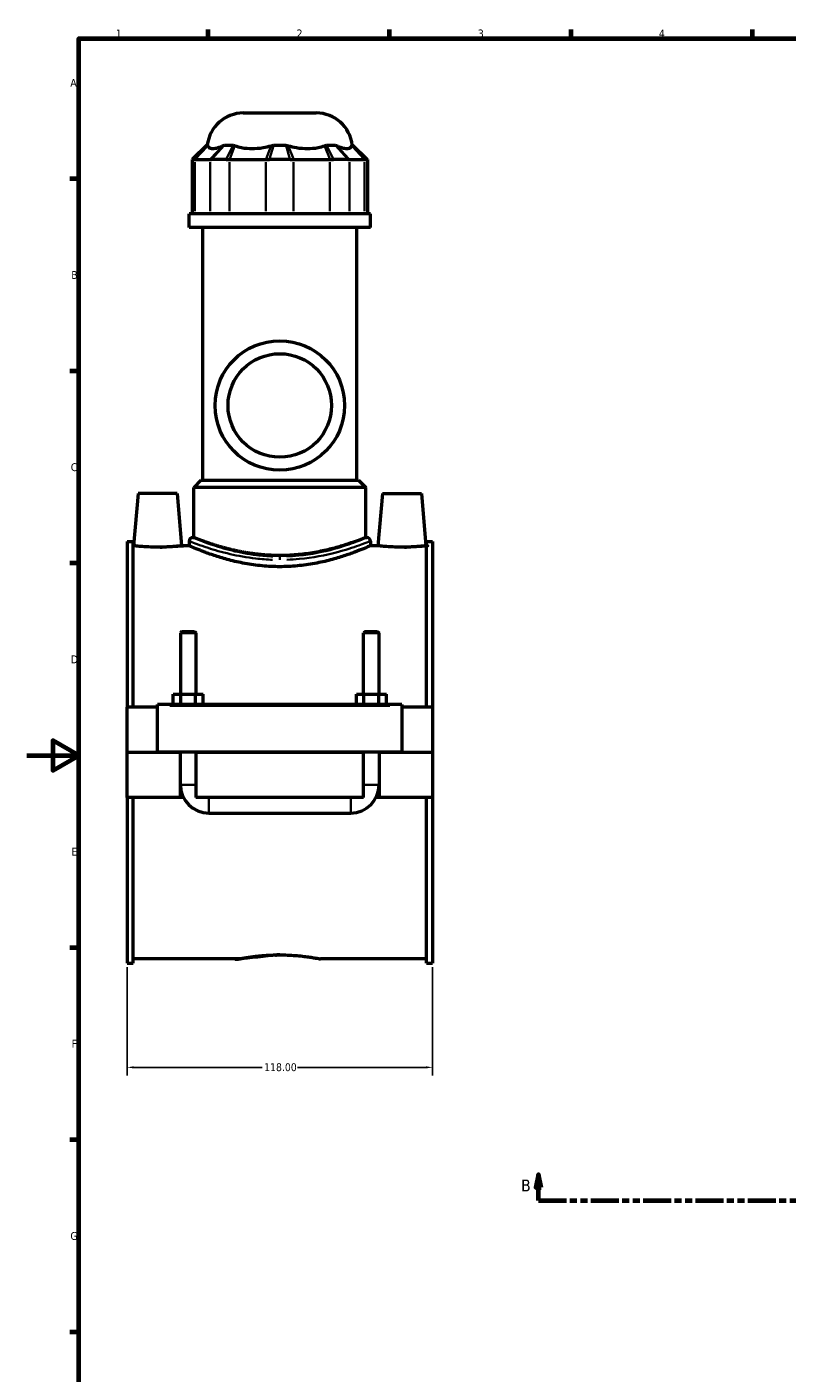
# Model space of a CAD drawing. Header units: millimetres. Extents: x 0 to 898, y -421 to 995.
# Tile 3 of 6: x 0 to 294, y 58 to 578. Entities that reach past the tile are written whole.
import ezdxf

# ---------------------------------------------------------------- set-up
doc = ezdxf.new("R2010")
doc.units = ezdxf.units.MM
doc.linetypes.add('DOUBLE_DASH_CHAIN', pattern=[1.2403, 0.6614, -0.0827, 0.1654, -0.0827, 0.1654, -0.0827])
for name, color, linetype, lineweight in [('Border (ANSI)', 7, 'Continuous', 70), ('Dimension (ANSI)', 7, 'Continuous', 25), ('Section Line (ANSI)', 7, 'DOUBLE_DASH_CHAIN', 70), ('Visible (ANSI)', 7, 'Continuous', 50), ('Visible Narrow (ANSI)', 7, 'Continuous', 35)]:
    doc.layers.add(name, color=color, linetype=linetype, lineweight=lineweight)
doc.styles.add('Label Text (ANSI)', font='tahoma.ttf')
doc.styles.add('Note Text (ANSI)', font='tahoma.ttf')
doc.dimstyles.new('Default - mm (ANSI)', dxfattribs={"dimtxt": 3.04800009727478, "dimasz": 2.5, "dimexe": 3.174999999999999, "dimexo": 1.600199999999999, "dimgap": 0.8, "dimtad": 0, "dimtoh": 1, "dimrnd": 1e-08, "dimzin": 4, "dimdsep": 46, "dimtxsty": 'Note Text (ANSI)', "dimcen": 0.09, "dimdle": 10, "dimclrd": 256, "dimclre": 256, "dimclrt": 230, "dimadec": 1, "dimazin": 1, "dimtfac": 1, "dimtofl": 0, "dimtmove": 0, "dimatfit": 3, "dimfxl": 1, "dimtolj": 1, "dimtzin": 4, "dimlwd": -1, "dimlwe": -1, "dimarcsym": 0})

# ---------------------------------------------------------------- blocks, each defined once
blk = doc.blocks.new('Borders Default Border')
at = {"layer": 'Border (ANSI)'}
for p, q in [((70.08333206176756, 574.000015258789), (70.08333206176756, 577.4480056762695)), ((140.1666641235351, 574.000015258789), (140.1666641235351, 577.4480056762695)), ((210.2499961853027, 574.000015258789), (210.2499961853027, 577.4480056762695)), ((280.3333282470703, 574.000015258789), (280.3333282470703, 577.4480056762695)), ((20, 519.7499847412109), (16.55200004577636, 519.7499847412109)), ((20, 445.4999923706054), (16.55200004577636, 445.4999923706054)), ((20, 371.25), (16.55200004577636, 371.25)), ((20, 222.7499961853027), (16.55200004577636, 222.7499961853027)), ((20, 148.5000038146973), (16.55200004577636, 148.5000038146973)), ((20, 74.25000190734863), (16.55200004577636, 74.25000190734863))]:
    blk.add_line(p, q, dxfattribs=at)
at = {"layer": 'Border (ANSI)', "flags": 128}
for points in [[(20, 20), (20, 574.000015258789), (820.999984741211, 574.000015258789), (820.999984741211, 20), (20, 20)], [(0, 297.0000076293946), (20, 297.0000076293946), (10, 302.773494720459), (10, 291.2265014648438), (20, 297.0000076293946)]]:
    blk.add_lwpolyline(points, dxfattribs=at)
at = {"layer": 'Border (ANSI)', "color": 230, "true_color": 0xff0080, "char_height": 3.048000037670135, "attachment_point": 7, "style": 'Note Text (ANSI)'}
for s, insert in [('1', (34.3540311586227, 574.3999999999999)), ('2', (104.2008390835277, 574.3999999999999)), ('3', (174.2597883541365, 574.3357795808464)), ('4', (244.2285165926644, 574.3999999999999)), ('A', (16.77949436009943, 555.3509999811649)), ('B', (17.14579267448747, 481.1009999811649)), ('C', (16.95163907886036, 406.7966596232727)), ('D', (16.95930643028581, 332.600999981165)), ('E', (17.20507306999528, 258.350999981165)), ('F', (17.28781862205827, 184.100999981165)), ('G', (16.81084813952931, 109.7917195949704))]:
    blk.add_mtext(s, dxfattribs=dict(at, insert=insert))
blk = doc.blocks.new('2dTransSection0')
at = {"layer": 'Section Line (ANSI)', "linetype": 'Continuous'}
for p, q in [((197.7109809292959, 135.1005223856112), (196.7109809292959, 130.1005223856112)), ((196.7109809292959, 130.1005223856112), (198.7109809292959, 130.1005223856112)), ((197.7109809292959, 130.1005223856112), (197.7109809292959, 135.1005223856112)), ((198.7109809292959, 130.1005223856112), (197.7109809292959, 135.1005223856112)), ((197.7109809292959, 125.1005223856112), (197.7109809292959, 130.1005223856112)), ((572.3048552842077, 135.1005223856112), (571.3048552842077, 130.1005223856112)), ((571.3048552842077, 130.1005223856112), (573.3048552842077, 130.1005223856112)), ((572.3048552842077, 130.1005223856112), (572.3048552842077, 135.1005223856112)), ((573.3048552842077, 130.1005223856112), (572.3048552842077, 135.1005223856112)), ((572.3048552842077, 125.1005223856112), (572.3048552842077, 130.1005223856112)), ((197.7109809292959, 125.1005223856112), (208.3305743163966, 125.1005223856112)), ((561.6852618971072, 125.1005223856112), (572.3048552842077, 125.1005223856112))]:
    blk.add_line(p, q, dxfattribs=at)
at = {"layer": 'Section Line (ANSI)', "linetype": 'DOUBLE_DASH_CHAIN', "ltscale": 16.30314636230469}
blk.add_line((197.7109809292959, 125.1005223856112), (572.3048552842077, 125.1005223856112), dxfattribs=at)
at = {"layer": 'Section Line (ANSI)', "linetype": 'Continuous', "flags": 128}
for points in [[(198.7109825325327, 130.1005223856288), (197.7109787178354, 135.1005223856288), (196.7109749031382, 130.1005223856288), (198.7109825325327, 130.1005223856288)], [(573.304850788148, 130.1005223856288), (572.3048565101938, 135.1005223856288), (571.3048526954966, 130.1005223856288), (573.304850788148, 130.1005223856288)]]:
    blk.add_lwpolyline(points, dxfattribs=at)
at = {"layer": 'Section Line (ANSI)'}
for points in [[(198.7109825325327, 130.1005223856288), (197.7109787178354, 135.1005223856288), (196.7109749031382, 130.1005223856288), (198.7109825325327, 130.1005223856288)], [(573.304850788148, 130.1005223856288), (572.3048565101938, 135.1005223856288), (571.3048526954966, 130.1005223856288), (573.304850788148, 130.1005223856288)]]:
    blk.add_solid(points, dxfattribs=at)
at = {"layer": 'Section Line (ANSI)', "char_height": 4.571999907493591, "attachment_point": 7, "style": 'Label Text (ANSI)'}
for insert in [(190.9631579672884, 128.6005223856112), (576.2620564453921, 128.6005223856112)]:
    blk.add_mtext('B', dxfattribs=dict(at, insert=insert))
blk = doc.blocks.new('*D8')
at = {"layer": 'Defpoints', "color": 0, "transparency": 16777216}
for p in [(38.71529711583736, 216.8093716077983), (156.7152971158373, 216.8093716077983), (156.7152971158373, 176.5039049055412)]:
    blk.add_point(p, dxfattribs=at)
at = {"layer": 'Dimension (ANSI)', "transparency": 16777216}
for p, q in [((38.71529711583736, 215.2091716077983), (38.71529711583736, 173.3289049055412)), ((156.7152971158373, 215.2091716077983), (156.7152971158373, 173.3289049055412)), ((41.21529711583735, 176.5039049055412), (90.87558977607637, 176.5039049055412)), ((154.2152971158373, 176.5039049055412), (104.5550044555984, 176.5039049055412))]:
    blk.add_line(p, q, dxfattribs=at)
for points in [[(41.21529711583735, 176.9205715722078), (41.21529711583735, 176.0872382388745), (38.71529711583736, 176.5039049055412)], [(154.2152971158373, 176.9205715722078), (154.2152971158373, 176.0872382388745), (156.7152971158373, 176.5039049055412)]]:
    blk.add_solid(points, dxfattribs=at)
at = {"layer": 'Dimension (ANSI)', "color": 230, "true_color": 0xff0080, "transparency": 16777216, "insert": (91.67558977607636, 178.0975033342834), "char_height": 3.04800009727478, "attachment_point": 1, "style": 'Note Text (ANSI)'}
blk.add_mtext('\\A1;118.00', dxfattribs=at)

msp = doc.modelspace()

# ---------------------------------------------------------------- linework, layer by layer
at = {"layer": 'Visible (ANSI)'}
for p, q in [((83.62241399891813, 545.2053716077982), (111.8081802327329, 545.2053716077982)), ((69.46878791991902, 532.8153716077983), (63.86878791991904, 527.2153716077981)), ((69.46878791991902, 532.8153716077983), (69.8181007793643, 532.8153716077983)), ((76.29394339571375, 532.8153716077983), (79.6840574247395, 532.8153716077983)), ((95.31812449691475, 532.8153716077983), (100.1124697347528, 532.8153716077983)), ((115.7465368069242, 532.8153716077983), (119.136650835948, 532.8153716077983)), ((125.6124934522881, 532.8153716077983), (125.961806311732, 532.8153716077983)), ((125.961806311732, 532.8153716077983), (131.561806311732, 527.2153716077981)), ((64.45097601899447, 527.2153716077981), (63.86878791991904, 527.2153716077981)), ((63.86878791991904, 527.2153716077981), (63.86878791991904, 506.2653716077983)), ((64.93447446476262, 527.2153716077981), (70.7473824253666, 527.2153716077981)), ((77.0189651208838, 527.2153716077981), (71.36877507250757, 527.2153716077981)), ((78.32412782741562, 527.2153716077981), (92.357729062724, 527.2153716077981)), ((101.7105848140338, 527.2153716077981), (93.72000941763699, 527.2153716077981)), ((103.0728651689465, 527.2153716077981), (117.1064664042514, 527.2153716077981)), ((124.0618191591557, 527.2153716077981), (118.4116291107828, 527.2153716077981)), ((124.6832118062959, 527.2153716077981), (130.4961197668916, 527.2153716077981)), ((131.561806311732, 527.2153716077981), (130.9796182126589, 527.2153716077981)), ((131.561806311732, 527.2153716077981), (131.561806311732, 506.2653716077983)), ((132.7152971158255, 506.2653716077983), (62.71529711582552, 506.2653716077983)), ((62.71529711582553, 500.9553716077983), (62.71529711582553, 506.2653716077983)), ((132.7152971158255, 500.9553716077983), (132.7152971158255, 506.2653716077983)), ((132.7152971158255, 500.9553716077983), (62.71529711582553, 500.9553716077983)), ((67.96529711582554, 403.3053716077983), (67.96529711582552, 500.9553716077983)), ((127.4652971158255, 403.3053716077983), (127.4652971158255, 500.9553716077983)), ((67.26529711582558, 403.3053716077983), (64.46529711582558, 400.5053716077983)), ((130.9652971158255, 400.5053716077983), (64.46529711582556, 400.5053716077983)), ((64.46529711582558, 381.1973716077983), (64.46529711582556, 400.5053716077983)), ((67.26529711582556, 403.3053716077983), (128.1652971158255, 403.3053716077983)), ((128.1652971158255, 403.3053716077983), (130.9652971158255, 400.5053716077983)), ((130.9652971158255, 381.1973716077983), (130.9652971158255, 400.5053716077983)), ((43.01529711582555, 398.2053716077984), (41.24802611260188, 378.0053716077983)), ((58.01529711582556, 398.2053716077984), (43.01529711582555, 398.2053716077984)), ((58.01529711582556, 398.2053716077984), (59.78256811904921, 378.0053716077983)), ((137.4152971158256, 398.2053716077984), (135.6480261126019, 378.0053716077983)), ((137.4152971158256, 398.2053716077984), (152.4152971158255, 398.2053716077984)), ((152.4152971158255, 398.2053716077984), (154.1825681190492, 378.0053716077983)), ((62.71529711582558, 379.7973716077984), (62.71529711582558, 378.0053716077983)), ((64.11529711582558, 381.1973716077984), (64.46529711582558, 381.1973716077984)), ((130.9652971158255, 381.1973716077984), (131.3152971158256, 381.1973716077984)), ((132.7152971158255, 379.7973716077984), (132.7152971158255, 378.0053716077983)), ((38.71529711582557, 379.6013716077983), (38.71529711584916, 315.7053716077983)), ((38.71529711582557, 379.6013716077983), (41.07529711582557, 379.6013716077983)), ((41.07529711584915, 315.7053716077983), (41.07529711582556, 379.6013716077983)), ((41.24802611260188, 378.0053716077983), (41.07529711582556, 378.0053716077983)), ((62.71529711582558, 378.0053716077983), (59.78256811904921, 378.0053716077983)), ((135.6480261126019, 378.0053716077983), (132.7152971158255, 378.0053716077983)), ((154.3552971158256, 378.0053716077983), (154.1825681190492, 378.0053716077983)), ((154.3552971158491, 315.7053716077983), (154.3552971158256, 379.6013716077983)), ((154.3552971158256, 379.6013716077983), (156.7152971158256, 379.6013716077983)), ((156.7152971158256, 379.6013716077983), (156.7152971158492, 315.7053716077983)), ((59.91529711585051, 344.922038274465), (59.31529711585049, 344.322038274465)), ((65.31529711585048, 344.322038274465), (59.31529711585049, 344.322038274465)), ((59.31529711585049, 344.322038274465), (59.31529711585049, 320.7053716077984)), ((59.91529711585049, 344.922038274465), (64.71529711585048, 344.922038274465)), ((64.71529711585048, 344.922038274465), (65.3152971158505, 344.322038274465)), ((65.3152971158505, 344.322038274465), (65.3152971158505, 320.7053716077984)), ((130.7152971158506, 344.922038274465), (130.1152971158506, 344.322038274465)), ((136.1152971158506, 344.322038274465), (130.1152971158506, 344.322038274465)), ((130.1152971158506, 320.7053716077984), (130.1152971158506, 344.322038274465)), ((130.7152971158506, 344.922038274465), (135.5152971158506, 344.922038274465)), ((135.5152971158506, 344.922038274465), (136.1152971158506, 344.322038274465)), ((136.1152971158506, 320.7053716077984), (136.1152971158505, 344.322038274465)), ((56.54179442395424, 316.7053716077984), (56.54179442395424, 320.7053716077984)), ((56.54179442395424, 320.7053716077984), (59.42854576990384, 320.7053716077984)), ((59.42854576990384, 316.7053716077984), (59.42854576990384, 320.7053716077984)), ((59.42854576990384, 320.7053716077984), (65.2020484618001, 320.7053716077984)), ((65.2020484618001, 316.7053716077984), (65.2020484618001, 320.7053716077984)), ((65.2020484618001, 320.7053716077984), (68.08879980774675, 320.7053716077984)), ((68.08879980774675, 316.7053716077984), (68.08879980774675, 320.7053716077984)), ((127.3417944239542, 320.7053716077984), (130.2285457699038, 320.7053716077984)), ((127.3417944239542, 316.7053716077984), (127.3417944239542, 320.7053716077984)), ((130.2285457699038, 316.7053716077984), (130.2285457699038, 320.7053716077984)), ((130.2285457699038, 320.7053716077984), (136.0020484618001, 320.7053716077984)), ((136.0020484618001, 316.7053716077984), (136.0020484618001, 320.7053716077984)), ((136.0020484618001, 320.7053716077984), (138.8887998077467, 320.7053716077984)), ((138.8887998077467, 316.7053716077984), (138.8887998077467, 320.7053716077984)), ((50.51529711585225, 315.7053716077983), (38.71529711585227, 315.7053716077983)), ((38.71529711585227, 298.2553716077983), (38.71529711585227, 315.7053716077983)), ((50.51529711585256, 316.2053716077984), (50.5152971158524, 316.7053716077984)), ((144.9152971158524, 316.7053716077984), (50.5152971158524, 316.7053716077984)), ((50.51529711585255, 298.2553716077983), (50.51529711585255, 316.2053716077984)), ((144.9152971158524, 316.7053716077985), (144.9152971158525, 316.2053716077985)), ((144.9152971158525, 316.2053716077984), (144.9152971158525, 298.2553716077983)), ((156.7152971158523, 315.7053716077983), (144.9152971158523, 315.7053716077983)), ((156.7152971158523, 315.7053716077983), (156.7152971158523, 298.2553716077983)), ((38.71529711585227, 298.2553716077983), (50.51529711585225, 298.2553716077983)), ((38.71529711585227, 280.7053716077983), (38.71529711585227, 298.1553716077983)), ((59.31529711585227, 298.1553716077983), (38.71529711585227, 298.1553716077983)), ((144.9152971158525, 298.2553716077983), (50.51529711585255, 298.2553716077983)), ((59.31529711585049, 298.2553716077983), (59.31529711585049, 298.1553716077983)), ((59.31529711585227, 280.7053716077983), (59.31529711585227, 298.1553716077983)), ((65.3152971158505, 298.2553716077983), (65.3152971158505, 298.1553716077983)), ((65.31529711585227, 298.1553716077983), (65.31529711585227, 280.7053716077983)), ((130.1152971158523, 298.1553716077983), (65.31529711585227, 298.1553716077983)), ((130.1152971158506, 298.1553716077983), (130.1152971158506, 298.2553716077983)), ((130.1152971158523, 280.7053716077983), (130.1152971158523, 298.1553716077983)), ((136.1152971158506, 298.1553716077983), (136.1152971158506, 298.2553716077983)), ((136.1152971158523, 298.1553716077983), (136.1152971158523, 280.7053716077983)), ((156.7152971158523, 298.1553716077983), (136.1152971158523, 298.1553716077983)), ((144.9152971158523, 298.2553716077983), (156.7152971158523, 298.2553716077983)), ((156.7152971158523, 298.1553716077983), (156.7152971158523, 280.7053716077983)), ((59.31529711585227, 280.7053716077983), (38.71529711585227, 280.7053716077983)), ((38.71529711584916, 280.7053716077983), (38.71529711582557, 216.8093716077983)), ((41.07529711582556, 216.8093716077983), (41.07529711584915, 280.7053716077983)), ((60.51733814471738, 280.7053716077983), (59.31529711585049, 280.7053716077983)), ((130.1152971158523, 280.7053716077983), (65.31529711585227, 280.7053716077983)), ((136.1152971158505, 280.7053716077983), (134.9132560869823, 280.7053716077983)), ((156.7152971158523, 280.7053716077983), (136.1152971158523, 280.7053716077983)), ((154.3552971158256, 216.8093716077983), (154.3552971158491, 280.7053716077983)), ((156.7152971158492, 280.7053716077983), (156.7152971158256, 216.8093716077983)), ((70.3152971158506, 274.7053716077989), (125.1152971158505, 274.7053716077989)), ((38.71529711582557, 216.8093716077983), (41.07529711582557, 216.8093716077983)), ((82.03529711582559, 218.4053716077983), (41.07529711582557, 218.4053716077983)), ((154.3552971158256, 218.4053716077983), (113.3952971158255, 218.4053716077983)), ((154.3552971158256, 216.8093716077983), (156.7152971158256, 216.8093716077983))]:
    msp.add_line(p, q, dxfattribs=at)
for radius in [25.00000000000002, 20.00000000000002]:
    msp.add_circle((97.71529711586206, 432.2053716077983), radius, dxfattribs=at)
for centre, radius, start, end in [((83.62241399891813, 531.2053716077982), 14, 90, 173.396374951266), ((111.8081802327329, 531.2053716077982), 14, 6.603625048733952, 90.00000000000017), ((64.11529711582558, 379.7973716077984), 1.4, 90, 180), ((131.3152971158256, 379.7973716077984), 1.4, 0, 90), ((70.3152971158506, 285.7053716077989), 11.00000000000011, 180, 270), ((125.1152971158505, 285.7053716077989), 11.00000000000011, 270, 0)]:
    msp.add_arc(centre, radius, start, end, dxfattribs=at)
for points in [[(69.8181007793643, 532.8153716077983), (69.83626397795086, 532.7454915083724), (69.85849015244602, 532.6642893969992), (69.88525934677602, 532.5740625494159)], [(75.69816730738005, 532.5740625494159), (75.89423431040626, 532.6654926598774), (76.09310365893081, 532.7463840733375), (76.29394339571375, 532.8153716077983)], [(79.68405742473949, 532.8153716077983), (79.91318228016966, 532.7454915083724), (80.1434660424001, 532.6642893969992), (80.37481006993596, 532.5740625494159)], [(94.40841130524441, 532.5740625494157), (94.71281810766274, 532.6654926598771), (95.0161630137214, 532.7463840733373), (95.31812449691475, 532.8153716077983)], [(100.1124697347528, 532.8153716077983), (100.4183380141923, 532.7454915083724), (100.7217822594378, 532.6642893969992), (101.022182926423, 532.5740625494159)], [(115.055784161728, 532.5740625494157), (115.2902133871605, 532.6654926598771), (115.5203385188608, 532.7463840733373), (115.7465368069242, 532.8153716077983)], [(119.1366508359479, 532.8153716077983), (119.3400890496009, 532.7454915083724), (119.5389402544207, 532.6642893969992), (119.7324269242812, 532.5740625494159)], [(125.5453348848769, 532.5740625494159), (125.5724610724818, 532.6654926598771), (125.5945622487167, 532.7463840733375), (125.6124934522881, 532.8153716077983)]]:
    msp.add_open_spline(points, degree=3, dxfattribs=at)
for points, knots in [([(69.88525934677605, 532.5740625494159), (69.97613110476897, 532.2762314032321), (70.13951867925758, 532.0262655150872), (70.71644506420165, 531.581431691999), (71.20852788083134, 531.4605987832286), (71.76300694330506, 531.4605987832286), (72.31748600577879, 531.4605987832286), (73.03283892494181, 531.5814316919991), (74.43171103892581, 532.0262655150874), (75.05697534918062, 532.2762314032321), (75.69816730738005, 532.5740625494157)], [-0.7350125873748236, -0.7350125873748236, -0.7350125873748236, -0.7350125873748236, -0.4346770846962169, -0.4346770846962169, 0, 0, 0, 0.4346770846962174, 0.4346770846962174, 0.7350125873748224, 0.7350125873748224, 0.7350125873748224, 0.7350125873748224]), ([(80.37481006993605, 532.5740625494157), (81.14451410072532, 532.2762314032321), (82.00084333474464, 532.0262655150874), (84.21561256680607, 531.581431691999), (85.62687567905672, 531.4605987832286), (86.96550655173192, 531.4605987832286), (88.30413742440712, 531.4605987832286), (89.80788204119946, 531.5814316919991), (92.36311234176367, 532.0262655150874), (93.41075718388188, 532.2762314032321), (94.40841130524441, 532.5740625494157)], [-0.7350125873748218, -0.7350125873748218, -0.7350125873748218, -0.7350125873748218, -0.4346770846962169, -0.4346770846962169, 0, 0, 0, 0.4346770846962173, 0.4346770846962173, 0.7350125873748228, 0.7350125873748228, 0.7350125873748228, 0.7350125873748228]), ([(101.0221829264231, 532.5740625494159), (102.0198370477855, 532.2762314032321), (103.0674818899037, 532.0262655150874), (105.6227121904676, 531.5814316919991), (107.1264568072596, 531.4605987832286), (108.4650876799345, 531.4605987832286), (109.8037185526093, 531.4605987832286), (111.2149816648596, 531.5814316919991), (113.4297508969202, 532.0262655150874), (114.2860801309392, 532.2762314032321), (115.0557841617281, 532.5740625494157)], [-0.7350125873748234, -0.7350125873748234, -0.7350125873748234, -0.7350125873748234, -0.4346770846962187, -0.4346770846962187, 0, 0, 0, 0.4346770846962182, 0.4346770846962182, 0.7350125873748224, 0.7350125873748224, 0.7350125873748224, 0.7350125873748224]), ([(119.7324269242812, 532.5740625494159), (120.3736188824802, 532.2762314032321), (120.9988831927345, 532.0262655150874), (122.3977553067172, 531.5814316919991), (123.1131082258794, 531.4605987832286), (123.6675872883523, 531.4605987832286), (124.2220663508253, 531.4605987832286), (124.7141491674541, 531.581431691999), (125.2910755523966, 532.0262655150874), (125.4544631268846, 532.2762314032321), (125.5453348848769, 532.5740625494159)], [-0.7350125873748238, -0.7350125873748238, -0.7350125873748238, -0.7350125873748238, -0.4346770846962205, -0.4346770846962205, 0, 0, 0, 0.4346770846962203, 0.4346770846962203, 0.7350125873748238, 0.7350125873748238, 0.7350125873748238, 0.7350125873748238]), ([(64.45097601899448, 527.2153716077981), (64.51976062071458, 527.2153716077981), (64.59451221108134, 527.2153716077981), (64.75575003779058, 527.2153716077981), (64.84223625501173, 527.2153716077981), (64.93447446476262, 527.2153716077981)], [0.2894004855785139, 0.2894004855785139, 0.2894004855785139, 0.2894004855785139, 0.3410497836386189, 0.3410497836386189, 0.392699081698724, 0.392699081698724, 0.392699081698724, 0.392699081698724]), ([(70.7473824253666, 527.2153716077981), (70.83962063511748, 527.2153716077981), (70.93761081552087, 527.2153716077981), (71.14483381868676, 527.2153716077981), (71.25406661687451, 527.2153716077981), (71.36877507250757, 527.2153716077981)], [-0.392699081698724, -0.392699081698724, -0.392699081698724, -0.392699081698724, -0.3410497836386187, -0.3410497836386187, -0.289400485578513, -0.289400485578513, -0.289400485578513, -0.289400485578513]), ([(77.0189651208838, 527.2153716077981), (77.23094969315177, 527.2153716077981), (77.445897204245, 527.2153716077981), (77.8811449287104, 527.2153716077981), (78.10144509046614, 527.2153716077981), (78.32412782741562, 527.2153716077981)], [0.2894004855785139, 0.2894004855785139, 0.2894004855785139, 0.2894004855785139, 0.341049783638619, 0.341049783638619, 0.3926990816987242, 0.3926990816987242, 0.3926990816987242, 0.3926990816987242]), ([(92.357729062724, 527.2153716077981), (92.58041179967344, 527.2153716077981), (92.80547705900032, 527.2153716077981), (93.25977246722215, 527.2153716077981), (93.48900256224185, 527.2153716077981), (93.72000941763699, 527.2153716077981)], [-0.3926990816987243, -0.3926990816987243, -0.3926990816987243, -0.3926990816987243, -0.3410497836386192, -0.3410497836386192, -0.2894004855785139, -0.2894004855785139, -0.2894004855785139, -0.2894004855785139]), ([(101.7105848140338, 527.2153716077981), (101.9415916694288, 527.2153716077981), (102.1708217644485, 527.2153716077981), (102.6251171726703, 527.2153716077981), (102.8501824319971, 527.2153716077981), (103.0728651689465, 527.2153716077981)], [0.2894004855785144, 0.2894004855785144, 0.2894004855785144, 0.2894004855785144, 0.3410497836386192, 0.3410497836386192, 0.392699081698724, 0.392699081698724, 0.392699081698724, 0.392699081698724]), ([(117.1064664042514, 527.2153716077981), (117.3291491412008, 527.2153716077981), (117.5494493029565, 527.2153716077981), (117.9846970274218, 527.2153716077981), (118.1996445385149, 527.2153716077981), (118.4116291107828, 527.2153716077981)], [-0.392699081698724, -0.392699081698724, -0.392699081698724, -0.392699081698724, -0.3410497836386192, -0.3410497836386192, -0.2894004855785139, -0.2894004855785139, -0.2894004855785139, -0.2894004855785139]), ([(124.0618191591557, 527.2153716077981), (124.1765276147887, 527.2153716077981), (124.2857604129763, 527.2153716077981), (124.4929834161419, 527.2153716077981), (124.5909735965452, 527.2153716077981), (124.6832118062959, 527.2153716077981)], [0.2894004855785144, 0.2894004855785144, 0.2894004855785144, 0.2894004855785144, 0.3410497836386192, 0.3410497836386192, 0.3926990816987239, 0.3926990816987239, 0.3926990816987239, 0.3926990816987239]), ([(130.4961197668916, 527.2153716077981), (130.5883579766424, 527.2153716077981), (130.6748441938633, 527.2153716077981), (130.8360820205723, 527.2153716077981), (130.9108336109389, 527.2153716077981), (130.9796182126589, 527.2153716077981)], [-0.3926990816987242, -0.3926990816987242, -0.3926990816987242, -0.3926990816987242, -0.3410497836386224, -0.3410497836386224, -0.2894004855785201, -0.2894004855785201, -0.2894004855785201, -0.2894004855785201]), ([(97.71529711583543, 374.2455554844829), (95.60073362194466, 374.2455554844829), (93.42280328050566, 374.3362579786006), (89.10702926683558, 374.701048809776), (86.96909257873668, 374.9746924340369), (82.88159740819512, 375.6526833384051), (80.9283326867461, 376.0567854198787), (77.32136644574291, 376.9133944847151), (75.66763059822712, 377.3650448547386), (72.74185366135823, 378.2293125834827), (71.36585341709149, 378.6733448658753), (68.93280800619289, 379.5025623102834), (67.87557540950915, 379.8870353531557), (66.17135613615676, 380.5249038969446), (65.52301478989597, 380.7783630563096), (64.66985716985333, 381.1147014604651), (64.46529711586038, 381.1973716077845), (64.46529711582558, 381.1973716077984)], [0, 0, 0, 0, 0.634369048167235, 0.634369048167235, 1.26873809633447, 1.26873809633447, 1.903107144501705, 1.903107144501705, 2.53747619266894, 2.53747619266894, 3.171199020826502, 3.171199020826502, 3.804921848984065, 3.804921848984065, 4.438644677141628, 4.438644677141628, 5.07236750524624, 5.07236750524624, 5.07236750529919, 5.07236750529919]), ([(130.9652971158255, 381.1973716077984), (130.9652971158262, 381.1973716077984), (130.7607370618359, 381.1147014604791), (129.9075794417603, 380.7783630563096), (129.2592380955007, 380.5249038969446), (127.5550188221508, 379.8870353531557), (126.4977862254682, 379.5025623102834), (124.0647408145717, 378.6733448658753), (122.688740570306, 378.2293125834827), (119.7629636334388, 377.3650448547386), (118.1092277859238, 376.9133944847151), (114.5022615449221, 376.0567854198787), (112.5489968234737, 375.6526833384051), (108.4615016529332, 374.9746924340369), (106.3235649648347, 374.701048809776), (102.0077909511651, 374.3362579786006), (99.82986060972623, 374.2455554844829), (97.71529711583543, 374.2455554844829)], [15.21710251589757, 15.21710251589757, 15.21710251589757, 15.21710251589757, 15.85082534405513, 15.85082534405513, 16.4845481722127, 16.4845481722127, 17.11827100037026, 17.11827100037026, 17.75199382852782, 17.75199382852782, 18.38636287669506, 18.38636287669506, 19.02073192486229, 19.02073192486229, 19.65510097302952, 19.65510097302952, 20.28947002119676, 20.28947002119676, 20.28947002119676, 20.28947002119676]), ([(50.51529711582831, 377.4598402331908), (49.34683933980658, 377.4598402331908), (48.10195692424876, 377.4886456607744), (45.81537709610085, 377.5922172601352), (44.77356996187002, 377.6654437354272), (43.13176330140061, 377.8023334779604), (42.42143063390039, 377.8749238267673), (41.47954819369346, 377.9771556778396), (41.24802611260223, 378.0053716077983), (41.24802611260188, 378.0053716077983)], [2.802632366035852, 2.802632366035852, 2.802632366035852, 2.802632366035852, 3.153169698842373, 3.153169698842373, 3.503707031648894, 3.503707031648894, 3.853827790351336, 3.853827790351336, 4.203948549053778, 4.203948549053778, 4.203948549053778, 4.203948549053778]), ([(59.78256811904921, 378.0053716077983), (59.78256811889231, 378.0053716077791), (59.55104603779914, 377.9771556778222), (58.60916359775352, 377.8749238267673), (57.89883093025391, 377.8023334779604), (56.25702426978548, 377.6654437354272), (55.21521713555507, 377.5922172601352), (52.92863730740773, 377.4886456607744), (51.68375489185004, 377.4598402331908), (50.51529711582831, 377.4598402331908)], [7.00658091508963, 7.00658091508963, 7.006580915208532, 7.006580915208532, 7.356701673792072, 7.356701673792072, 7.706822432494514, 7.706822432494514, 8.057359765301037, 8.057359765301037, 8.407897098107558, 8.407897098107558, 8.407897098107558, 8.407897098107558]), ([(97.71529711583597, 369.9203630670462), (95.48285296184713, 369.9203630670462), (93.1858807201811, 370.0275942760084), (88.63832918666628, 370.4570664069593), (86.3876307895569, 370.7787200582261), (82.08739433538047, 371.572979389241), (80.03385915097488, 372.0452590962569), (76.24256322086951, 373.0436909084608), (74.50474345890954, 373.5688613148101), (71.43070464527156, 374.5716729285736), (69.98435674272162, 375.0860446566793), (67.42511009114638, 376.0457741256), (66.31201194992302, 376.4903393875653), (64.51634858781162, 377.2277736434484), (63.83235416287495, 377.5207473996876), (62.93168635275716, 377.9096662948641), (62.71529711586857, 378.0053716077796), (62.71529711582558, 378.0053716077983)], [0, 0, 0, 0, 0.6697332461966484, 0.6697332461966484, 1.339466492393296, 1.339466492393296, 2.009199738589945, 2.009199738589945, 2.678932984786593, 2.678932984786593, 3.347652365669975, 3.347652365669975, 4.016371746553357, 4.016371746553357, 4.685091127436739, 4.685091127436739, 5.353810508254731, 5.353810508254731, 5.353810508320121, 5.353810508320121]), ([(132.7152971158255, 378.0053716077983), (132.7152971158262, 378.0053716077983), (132.4989078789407, 377.9096662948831), (131.5982400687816, 377.5207473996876), (130.9142456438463, 377.2277736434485), (129.1185822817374, 376.4903393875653), (128.0054841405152, 376.0457741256), (125.4462374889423, 375.0860446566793), (123.9998895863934, 374.5716729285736), (120.9258507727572, 373.5688613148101), (119.1880310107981, 373.0436909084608), (115.3967350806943, 372.0452590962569), (113.3431998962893, 371.572979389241), (109.0429634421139, 370.778720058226), (106.7922650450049, 370.4570664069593), (102.2447135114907, 370.0275942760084), (99.94774126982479, 369.9203630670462), (97.71529711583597, 369.9203630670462)], [16.06143152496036, 16.06143152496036, 16.06143152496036, 16.06143152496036, 16.73015090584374, 16.73015090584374, 17.39887028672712, 17.39887028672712, 18.0675896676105, 18.0675896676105, 18.73630904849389, 18.73630904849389, 19.40604229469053, 19.40604229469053, 20.07577554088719, 20.07577554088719, 20.74550878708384, 20.74550878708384, 21.41524203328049, 21.41524203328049, 21.41524203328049, 21.41524203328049]), ([(144.9152971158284, 377.4598402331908), (143.7468393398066, 377.4598402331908), (142.5019569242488, 377.4886456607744), (140.2153770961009, 377.5922172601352), (139.17356996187, 377.6654437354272), (137.5317633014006, 377.8023334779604), (136.8214306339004, 377.8749238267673), (135.8795481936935, 377.9771556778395), (135.6480261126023, 378.0053716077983), (135.6480261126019, 378.0053716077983)], [0, 0, 0, 0, 0.350537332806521, 0.350537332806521, 0.7010746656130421, 0.7010746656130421, 1.051195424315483, 1.051195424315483, 1.401316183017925, 1.401316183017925, 1.401316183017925, 1.401316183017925]), ([(154.1825681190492, 378.0053716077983), (154.1825681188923, 378.0053716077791), (153.9510460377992, 377.9771556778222), (153.0091635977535, 377.8749238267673), (152.2988309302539, 377.8023334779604), (150.6570242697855, 377.6654437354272), (149.6152171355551, 377.5922172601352), (147.3286373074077, 377.4886456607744), (146.0837548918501, 377.4598402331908), (144.9152971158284, 377.4598402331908)], [4.203948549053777, 4.203948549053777, 4.20394854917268, 4.20394854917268, 4.554069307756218, 4.554069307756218, 4.904190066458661, 4.904190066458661, 5.254727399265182, 5.254727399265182, 5.605264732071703, 5.605264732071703, 5.605264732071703, 5.605264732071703]), ([(82.03529711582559, 218.4053716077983), (82.03529711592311, 218.4053716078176), (82.13002084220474, 218.4241689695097), (82.5281013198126, 218.5009779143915), (82.83136408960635, 218.5589403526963), (83.63227042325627, 218.7047163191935), (84.13055073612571, 218.7925203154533), (85.28100291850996, 218.9812131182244), (85.93325232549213, 219.0819162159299), (87.3225094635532, 219.2768305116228), (88.10740747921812, 219.3779193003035), (89.81730806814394, 219.5680145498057), (90.74227898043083, 219.6568259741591), (92.67309937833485, 219.8046394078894), (93.68053579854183, 219.863615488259), (95.7080235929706, 219.941838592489), (96.72809581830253, 219.9610261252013), (97.71529711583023, 219.9610261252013)], [7.10766405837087, 7.10766405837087, 7.10766405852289, 7.10766405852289, 7.403809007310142, 7.403809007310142, 7.699953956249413, 7.699953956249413, 7.996098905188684, 7.996098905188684, 8.292243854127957, 8.292243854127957, 8.588404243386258, 8.588404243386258, 8.884564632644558, 8.884564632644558, 9.180725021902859, 9.180725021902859, 9.476885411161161, 9.476885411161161, 9.476885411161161, 9.476885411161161]), ([(97.71529711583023, 219.9610261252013), (98.70249841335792, 219.9610261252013), (99.7225706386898, 219.941838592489), (101.7500584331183, 219.863615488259), (102.7574948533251, 219.8046394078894), (104.6883152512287, 219.6568259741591), (105.6132861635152, 219.5680145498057), (107.3231867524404, 219.3779193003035), (108.1080847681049, 219.2768305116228), (109.4973419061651, 219.0819162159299), (110.1495913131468, 218.9812131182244), (111.3000434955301, 218.7925203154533), (111.798323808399, 218.7047163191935), (112.5992301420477, 218.5589403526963), (112.9024929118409, 218.5009779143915), (113.3005733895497, 218.42416896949), (113.3952971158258, 218.4053716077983), (113.3952971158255, 218.4053716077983)], [0, 0, 0, 0, 0.296160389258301, 0.296160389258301, 0.5923207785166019, 0.5923207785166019, 0.8884811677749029, 0.8884811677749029, 1.184641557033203, 1.184641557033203, 1.480786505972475, 1.480786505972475, 1.776931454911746, 1.776931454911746, 2.073076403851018, 2.073076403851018, 2.369221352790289, 2.369221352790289, 2.369221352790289, 2.369221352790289])]:
    msp.add_open_spline(points, degree=3, knots=knots, dxfattribs=at)
at = {"layer": 'Visible Narrow (ANSI)'}
for p, q in [((64.71933225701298, 527.4953716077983), (69.5497445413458, 532.5353716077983)), ((65.18201370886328, 527.4833061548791), (69.63772010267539, 532.3061280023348)), ((75.45062806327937, 532.3061280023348), (70.99492166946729, 527.4833061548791)), ((76.04768497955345, 532.5353716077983), (71.61503348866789, 527.4953716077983)), ((77.1522197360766, 527.4953716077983), (79.55080280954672, 532.5353716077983)), ((78.42666193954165, 527.4833061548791), (80.27227595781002, 532.3061280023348)), ((94.30587719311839, 532.3061280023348), (92.46026317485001, 527.4833061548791)), ((95.23821874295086, 532.5353716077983), (93.79991517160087, 527.4953716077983)), ((101.6306790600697, 527.4953716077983), (100.1923754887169, 532.5353716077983)), ((102.9703310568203, 527.4833061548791), (101.1247170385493, 532.3061280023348)), ((115.1583182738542, 532.3061280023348), (117.0039322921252, 527.4833061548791)), ((115.8797914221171, 532.5353716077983), (118.2783744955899, 527.4953716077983)), ((123.8155607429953, 527.4953716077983), (119.3829092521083, 532.5353716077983)), ((124.4356725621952, 527.4833061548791), (119.979966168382, 532.3061280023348)), ((125.7928741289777, 532.3061280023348), (130.2485805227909, 527.4833061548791)), ((125.8808496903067, 532.5353716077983), (130.7112619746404, 527.4953716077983)), ((64.93447446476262, 507.3128716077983), (64.93447446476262, 526.1678716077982)), ((70.7473824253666, 526.1678716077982), (70.74738242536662, 507.3128716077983)), ((78.32412782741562, 507.3128716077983), (78.32412782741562, 526.1678716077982)), ((92.357729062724, 526.1678716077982), (92.357729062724, 507.3128716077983)), ((103.0728651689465, 507.3128716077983), (103.0728651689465, 526.1678716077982)), ((117.1064664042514, 526.1678716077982), (117.1064664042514, 507.3128716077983)), ((124.6832118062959, 507.3128716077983), (124.6832118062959, 526.1678716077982)), ((130.4961197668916, 526.1678716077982), (130.4961197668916, 507.3128716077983)), ((97.71529711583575, 373.7985312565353), (97.71529711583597, 372.6380744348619)), ((55.23529711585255, 316.2053716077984), (140.1952971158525, 316.2053716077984)), ((59.35223209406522, 285.7053716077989), (65.27836213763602, 285.7053716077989)), ((136.0783621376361, 285.705371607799), (130.1522320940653, 285.705371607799)), ((70.31529711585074, 274.7423065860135), (70.31529711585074, 280.6684366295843)), ((125.1152971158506, 274.7423065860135), (125.1152971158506, 280.6684366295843))]:
    msp.add_line(p, q, dxfattribs=at)
for points, knots in [([(62.8270454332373, 379.7524162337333), (62.92296751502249, 379.7149035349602), (63.08166703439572, 379.6529327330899), (64.32226015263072, 379.1693532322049), (66.66620523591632, 378.2526329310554), (72.394654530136, 376.4010222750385), (75.27058814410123, 375.557797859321), (81.54775837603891, 374.1081379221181), (84.90340634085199, 373.4927811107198), (90.55789445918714, 372.8474401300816), (92.7383962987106, 372.6826552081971), (94.93858242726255, 372.6063403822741)], [-15.77409080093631, -15.77409080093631, -15.77409080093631, -15.77409080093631, -15.42328321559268, -15.42328321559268, -13.80761915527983, -13.80761915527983, -12.6643043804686, -12.6643043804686, -11.59881814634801, -11.59881814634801, -10.96165299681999, -10.96165299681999, -10.96165299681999, -10.96165299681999]), ([(95.0496510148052, 373.8829527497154), (92.93747233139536, 373.9605770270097), (90.84419056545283, 374.1281894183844), (85.41588197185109, 374.7846035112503), (82.19445992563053, 375.4105189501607), (76.16837650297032, 376.8850529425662), (73.40748023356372, 377.7427458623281), (67.90816891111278, 379.6261274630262), (65.65798163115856, 380.5585773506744), (64.46701223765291, 381.0504543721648), (64.31466069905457, 381.113488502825), (64.22257550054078, 381.1516448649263)], [10.96165299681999, 10.96165299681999, 10.96165299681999, 10.96165299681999, 11.59881814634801, 11.59881814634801, 12.6643043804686, 12.6643043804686, 13.80761915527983, 13.80761915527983, 15.42328321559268, 15.42328321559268, 15.77409080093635, 15.77409080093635, 15.77409080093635, 15.77409080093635]), ([(131.2071867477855, 381.1507666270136), (131.1040266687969, 381.108184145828), (130.9249413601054, 381.0343139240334), (129.9829760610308, 380.6460751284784), (128.7520362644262, 380.1424543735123), (124.9275071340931, 378.7144451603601), (122.0691393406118, 377.7177979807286), (114.7114861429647, 375.6873551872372), (109.9993238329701, 374.6890261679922), (103.4563732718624, 374.0434561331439), (101.9237606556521, 373.9390534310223), (100.3810734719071, 373.8826386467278)], [27.00309711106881, 27.00309711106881, 27.00309711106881, 27.00309711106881, 27.39706721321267, 27.39706721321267, 28.45882569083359, 28.45882569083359, 29.79309220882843, 29.79309220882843, 31.35019329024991, 31.35019329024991, 31.81552871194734, 31.81552871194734, 31.81552871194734, 31.81552871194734]), ([(100.4921474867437, 372.6060315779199), (102.0991133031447, 372.6614946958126), (103.6955847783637, 372.7641362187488), (110.5111582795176, 373.398816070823), (115.419660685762, 374.380304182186), (123.0838827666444, 376.3764952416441), (126.0613492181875, 377.3563298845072), (130.0452337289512, 378.7602498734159), (131.3274626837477, 379.2553750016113), (132.3086765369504, 379.6370645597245), (132.4952237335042, 379.7096886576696), (132.6026821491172, 379.7515528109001)], [-31.81552871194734, -31.81552871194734, -31.81552871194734, -31.81552871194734, -31.35019329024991, -31.35019329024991, -29.79309220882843, -29.79309220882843, -28.45882569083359, -28.45882569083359, -27.39706721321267, -27.39706721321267, -27.00309711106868, -27.00309711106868, -27.00309711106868, -27.00309711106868]), ([(56.52819612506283, 317.2120582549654), (56.52474346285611, 317.2053403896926), (56.52129499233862, 317.1986199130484), (56.44003576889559, 317.040006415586), (56.36436662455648, 316.8867357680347), (56.29073072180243, 316.73226784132)], [-0.7404388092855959, -0.7404388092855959, -0.7404388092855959, -0.7404388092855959, -0.7382814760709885, -0.7382814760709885, -0.6895420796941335, -0.6895420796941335, -0.6895420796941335, -0.6895420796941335]), ([(68.33986350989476, 316.7322678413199), (68.2662276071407, 316.8867357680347), (68.19055846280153, 317.040006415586), (68.10929923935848, 317.1986199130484), (68.10585076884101, 317.2053403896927), (68.10239810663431, 317.2120582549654)], [-2.328716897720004, -2.328716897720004, -2.328716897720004, -2.328716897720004, -2.279977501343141, -2.279977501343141, -2.277820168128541, -2.277820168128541, -2.277820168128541, -2.277820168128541]), ([(127.3281961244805, 317.2120582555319), (127.3247375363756, 317.205328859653), (127.3212831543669, 317.1985968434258), (127.2400242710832, 317.0399831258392), (127.164361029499, 316.8867240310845), (127.0907307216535, 316.7322678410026)], [-0.7410061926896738, -0.7410061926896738, -0.7410061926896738, -0.7410061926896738, -0.7388451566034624, -0.7388451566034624, -0.6901094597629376, -0.6901094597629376, -0.6901094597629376, -0.6901094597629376]), ([(139.1398635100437, 316.7322678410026), (139.0662332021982, 316.8867240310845), (138.9905699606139, 317.0399831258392), (138.9093110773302, 317.1985968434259), (138.9058566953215, 317.2053288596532), (138.9023981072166, 317.212058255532)], [-2.329284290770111, -2.329284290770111, -2.329284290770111, -2.329284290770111, -2.280548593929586, -2.280548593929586, -2.278387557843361, -2.278387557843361, -2.278387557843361, -2.278387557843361])]:
    msp.add_open_spline(points, degree=3, knots=knots, dxfattribs=at)
for points in [[(59.30780616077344, 320.8207547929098), (59.26233155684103, 320.7849953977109), (59.21727970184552, 320.7486272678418), (59.17264803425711, 320.7116804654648)], [(65.4579461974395, 320.7116804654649), (65.41331452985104, 320.7486272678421), (65.36826267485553, 320.7849953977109), (65.32278807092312, 320.8207547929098)], [(130.1078061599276, 320.8207547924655), (130.0623315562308, 320.784995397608), (130.0172797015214, 320.7486272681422), (129.9726480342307, 320.7116804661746)], [(136.2579461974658, 320.7116804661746), (136.2133145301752, 320.7486272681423), (136.1682626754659, 320.784995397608), (136.1227880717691, 320.8207547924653)]]:
    msp.add_open_spline(points, degree=3, dxfattribs=at)

# ---------------------------------------------------------------- block references
msp.add_blockref('Borders Default Border', (0, 0))
at = {"layer": 'Section Line (ANSI)'}
msp.add_blockref('2dTransSection0', (0, 0), dxfattribs=at)

# ---------------------------------------------------------------- dimensions: what is measured, and where the dimension line sits
at = {"layer": 'Dimension (ANSI)'}
dim = msp.add_linear_dim(base=(156.7152971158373, 176.5039049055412), p1=(38.71529711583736, 216.8093716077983), p2=(156.7152971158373, 216.8093716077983), dimstyle='Default - mm (ANSI)', override={"dimtoh": 0, "dimdec": 2, "dimtp": 0, "dimtm": 0, "dimtdec": 2, "dimatfit": 1}, dxfattribs=at)
dim.commit()
dim.dimension.update_dxf_attribs({"geometry": '*D8', "text_midpoint": (97.71529711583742, 176.5039049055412), "dimtype": 160})

doc.saveas('drawing.dxf')
